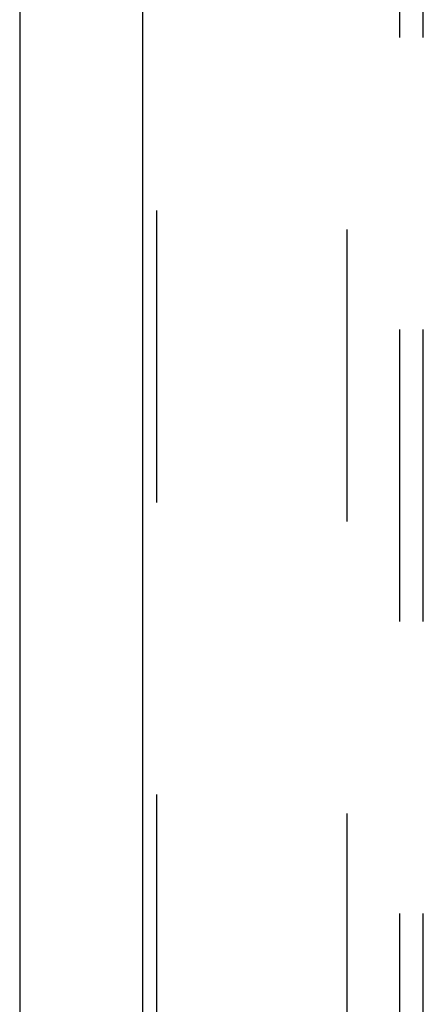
# Model space of a CAD drawing. Header units: inches. Extents: x 0 to 283, y 0 to 183.
# Tile 57 of 256: x 53.28 to 55.44, y 70.64 to 75.9. Entities that reach past the tile are written whole.
import ezdxf

# ---------------------------------------------------------------- set-up
doc = ezdxf.new("R2010")
doc.units = ezdxf.units.IN
doc.header["$LTSCALE"] = 15.583333
doc.header["$MEASUREMENT"] = 0
doc.linetypes.add('HIDDEN', pattern=[0.2, 0.1, -0.1])
doc.layers.get('0').update_dxf_attribs({"linetype": 'CONTINUOUS'})
for name, color, linetype in [('DEFAULT_2', 8, 'HIDDEN'), ('LEFTHAND_DOOR_ASSEMBLY', 7, 'CONTINUOUS'), ('SUBPANEL', 7, 'CONTINUOUS')]:
    doc.layers.add(name, color=color, linetype=linetype)

msp = doc.modelspace()

# ---------------------------------------------------------------- linework, layer by layer
at = {"color": 3, "linetype": 'Continuous'}
msp.add_line((53.2793, 131.3133), (53.2793, 53.176), dxfattribs=at)
at = {"layer": 'DEFAULT_2', "color": 8, "linetype": 'HIDDEN'}
msp.add_line((55.0293, 54.52), (55.0293, 123.624), dxfattribs=at)
at = {"layer": 'LEFTHAND_DOOR_ASSEMBLY', "color": 3, "linetype": 'Continuous'}
msp.add_line((53.9351, 124.747), (53.9351, 53.397), dxfattribs=at)
at = {"layer": 'LEFTHAND_DOOR_ASSEMBLY', "color": 8, "linetype": 'HIDDEN'}
msp.add_line((54.0101, 124.747), (54.0101, 53.397), dxfattribs=at)
at = {"layer": 'SUBPANEL', "color": 8, "linetype": 'HIDDEN'}
for p, q in [((55.3106, 57.1032), (55.3106, 121.0407)), ((55.4356, 57.1032), (55.4356, 121.0407))]:
    msp.add_line(p, q, dxfattribs=at)

doc.saveas('drawing.dxf')
